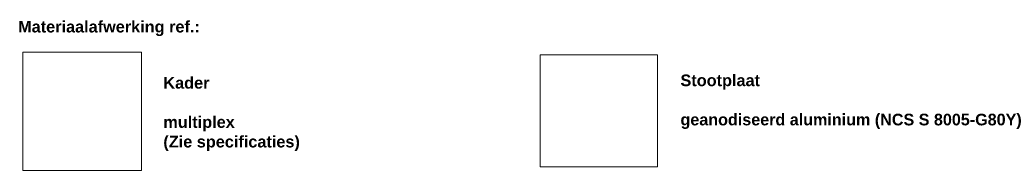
# Model space of a CAD drawing. Header units: millimetres. Extents: x -41613 to -506, y -9518 to 44768.
# Tile 9 of 11: x -17413 to -506, y 16777 to 19369. Entities that reach past the tile are written whole.
import ezdxf

# ---------------------------------------------------------------- set-up
doc = ezdxf.new("R2010")
doc.units = ezdxf.units.MM
doc.linetypes.add('Dash', pattern=[6.35, 3.175, -3.175])
doc.layers.add('A09-G--', color=8, linetype='Dash', lineweight=5)
doc.layers.add('A09-NT--4', color=7, linetype='Continuous', lineweight=5)
doc.styles.add('Arial_B', font='arialbd.ttf', dxfattribs={"height": 200})
picture_1 = doc.add_image_def('image1.jpg', size_in_pixel=(1021, 1021))
picture_2 = doc.add_image_def('image4.png', size_in_pixel=(527, 505))

msp = doc.modelspace()

# ---------------------------------------------------------------- texts
at = {"layer": 'A09-NT--4', "char_height": 200, "attachment_point": 1, "style": 'Arial_B', "bg_fill": 3, "box_fill_scale": 1.25, "bg_fill_color": 256, "bg_fill_true_color": 13158600, "bg_fill_transparency": 0}
for s, insert, width in [('Materiaalafwerking ref.:', (-17440.3, 19348.6), 3872.151), ('Stootplaat ', (-6066.5, 18425.1), 1771.729), ('Kader', (-14946.3, 18382.6), 978.059), ('geanodiseerd aluminium (NCS S 8005-G80Y) ', (-6066.5, 17750.4), 7375.525), ('multiplex', (-14946.3, 17707.9), 1507.172)]:
    msp.add_mtext(s, dxfattribs=dict(at, insert=insert, width=width))

# ---------------------------------------------------------------- pictures from other files: only their frames are drawn
at = {"layer": 'A09-G--'}
image = msp.add_image(picture_1, insert=(-17359, 16776.6), size_in_units=(2034.9, 2034.9), dxfattribs=at)
image.dxf.flags = 7
image = msp.add_image(picture_2, insert=(-8474.8, 16835.5), size_in_units=(2013.9, 1929.9), dxfattribs=at)
image.dxf.flags = 7

# ---------------------------------------------------------------- next in the draw order: texts
at = {"layer": 'A09-NT--4', "insert": (-14946.3, 17370.5), "char_height": 200, "width": 2886.075, "attachment_point": 1, "style": 'Arial_B', "bg_fill": 3, "box_fill_scale": 1.25, "bg_fill_color": 256, "bg_fill_true_color": 13158600, "bg_fill_transparency": 0}
msp.add_mtext('(Zie specificaties)', dxfattribs=at)

doc.saveas('drawing.dxf')
